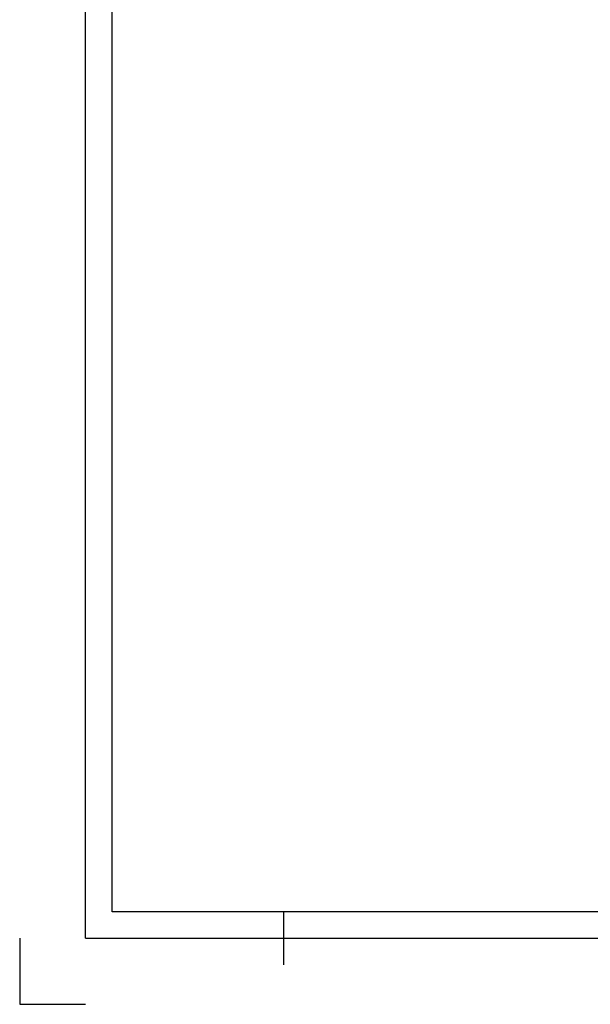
# Model space of a CAD drawing. Header units: millimetres. Extents: x -2 to 418, y -488 to -191.
# Tile 1 of 29: x -2 to 41, y -488 to -414. Entities that reach past the tile are written whole.
import ezdxf

# ---------------------------------------------------------------- set-up
doc = ezdxf.new("R2010")
doc.units = ezdxf.units.MM
doc.layers.get('0').update_dxf_attribs({"linetype": 'CONTINUOUS'})

# ---------------------------------------------------------------- blocks, each defined once
blk = doc.blocks.new('DINA3_00002', base_point=(410.594, -481.109))
for p, q in [((4.594, -481.109), (4.594, -198.109)), ((410.594, -481.109), (4.594, -481.109)), ((17.594, -481.109), (17.594, -485.109)), ((2.594, -483.109), (412.594, -483.109))]:
    blk.add_line(p, q)
for points in [[(2.594, -483.109), (2.594, -196.109), (412.594, -196.109)], [(-2.406, -483.109), (-2.406, -488.109), (2.594, -488.109)]]:
    blk.add_lwpolyline(points)
blk = doc.blocks.new('_ZBL0012_00001')
blk.add_blockref('DINA3_00002', (410.594, -481.109))

msp = doc.modelspace()

# ---------------------------------------------------------------- block references
msp.add_blockref('_ZBL0012_00001', (0, 0))

doc.saveas('drawing.dxf')
